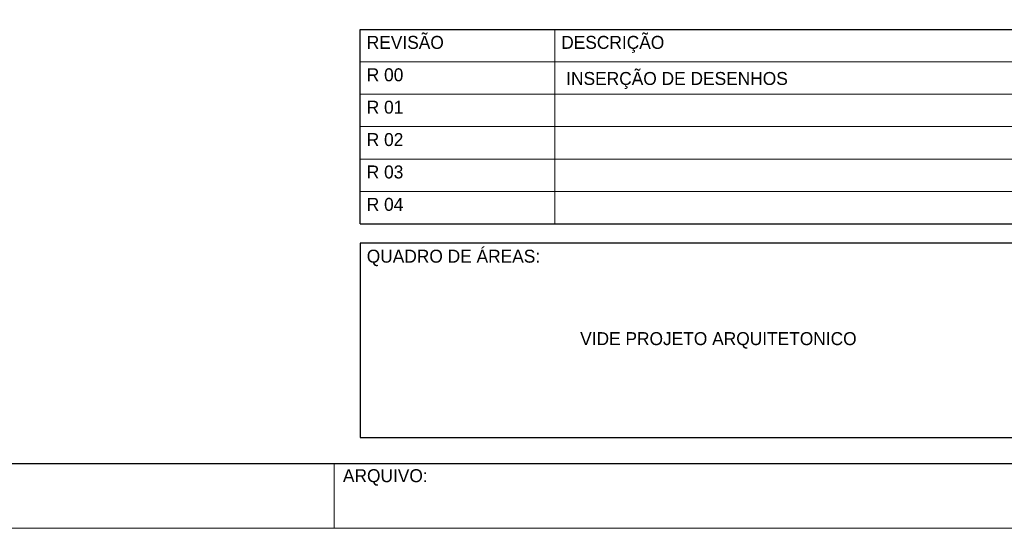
# Model space of a CAD drawing. Header units: millimetres. Extents: x -125 to 300, y 6 to 90.
# Tile 107 of 132: x 277 to 292, y 6 to 14. Entities that reach past the tile are written whole.
import ezdxf

# ---------------------------------------------------------------- set-up
doc = ezdxf.new("R2010")
doc.units = ezdxf.units.MM
doc.layers.get('0').update_dxf_attribs({"lineweight": 0})
doc.layers.add('Aux', color=7, linetype='Continuous', lineweight=5)
doc.layers.add('TEXTO', color=7, linetype='Continuous', lineweight=18)
doc.layers.add('MARGINT', color=7, linetype='Continuous')
doc.layers.add('Plano4', color=220, linetype='Continuous')

msp = doc.modelspace()

# ---------------------------------------------------------------- linework, layer by layer
at = {"color": 0}
for p, q in [((285.22485, 10.55596), (285.22485, 13.55932)), ((285.22485, 10.55596), (285.22485, 13.55932)), ((282.22128, 13.05872), (298.94116, 13.05872)), ((282.22128, 13.05872), (298.94116, 13.05872)), ((282.22128, 12.55813), (298.94116, 12.55813)), ((282.22128, 12.55813), (298.94116, 12.55813)), ((282.22128, 12.05753), (298.94116, 12.05753)), ((282.22128, 12.05753), (298.94116, 12.05753)), ((282.22128, 11.55694), (298.94116, 11.55694)), ((282.22128, 11.55694), (298.94116, 11.55694)), ((282.22128, 11.05634), (298.94116, 11.05634)), ((282.22128, 11.05634), (298.94116, 11.05634))]:
    msp.add_line(p, q, dxfattribs=at)
at = {"layer": 'Aux', "color": 0}
msp.add_line((281.82081, 6.85156), (281.82081, 5.85037), dxfattribs=at)
at = {"layer": 'Aux'}
msp.add_lwpolyline([(181.44284, 5.85156), (300.34283, 5.85156), (300.34283, 89.95156), (181.44284, 89.95156)], close=True, dxfattribs=at)
at = {"layer": 'MARGINT'}
msp.add_lwpolyline([(184.44283, 6.85151), (299.34164, 6.85156), (299.34164, 88.95156), (184.44283, 88.95151)], close=True, dxfattribs=at)
at = {"layer": 'Plano4', "color": 0}
for p, q in [((282.22128, 10.55596), (282.22128, 13.55932)), ((282.22128, 13.55932), (298.94116, 13.55932)), ((282.22128, 10.55596), (282.22128, 13.55932)), ((282.22128, 13.55932), (298.94116, 13.55932)), ((282.22128, 10.55596), (298.94116, 10.55596)), ((282.22128, 10.55596), (298.94116, 10.55596))]:
    msp.add_line(p, q, dxfattribs=at)
msp.add_lwpolyline([(293.26775, 10.2556), (282.22128, 10.2556), (282.22128, 7.25203), (293.26775, 7.25203)], close=True, dxfattribs=at)
msp.add_lwpolyline([(293.26775, 10.2556), (282.22128, 10.2556), (282.22128, 7.25203), (293.26775, 7.25203)], close=True, dxfattribs=at)

# ---------------------------------------------------------------- texts
at = {"layer": 'TEXTO', "color": 0}
for s, insert, char_height, width, attachment_point in [('REVISÃO', (282.32152, 13.45919), 0.200238, 9.1814042, 1), ('REVISÃO', (282.32152, 13.45919), 0.200238, 9.1814042, 1), ('DESCRIÇÃO', (285.32509, 13.45919), 0.200238, 9.1814042, 1), ('DESCRIÇÃO', (285.32509, 13.45919), 0.200238, 9.1814042, 1), ('R 00', (282.32152, 12.95849), 0.200238, 9.1814042, 1), ('INSERÇÃO DE DESENHOS ', (285.40237, 12.90121), 0.2002381, 9.1814042, 1), ('R 01', (282.32152, 12.45789), 0.200238, 9.1814042, 1), ('R 02', (282.32152, 11.95729), 0.200238, 9.1814042, 1), ('R 03', (282.32152, 11.4567), 0.200238, 9.1814042, 1), ('R 04', (282.32152, 10.9561), 0.200238, 9.1814042, 1), ('QUADRO DE ÁREAS:', (282.32152, 10.15537), 0.2002381, 9.1814042, 1), ('QUADRO DE ÁREAS:', (282.32152, 10.15537), 0.2002381, 9.1814042, 1), ('VIDE PROJETO ARQUITETONICO', (287.7526, 8.75382), 0.2002381, 10.4619127, 5), ('VIDE PROJETO ARQUITETONICO', (287.7526, 8.75382), 0.2002381, 10.4619127, 5), ('ARQUIVO:', (281.95362, 6.76375), 0.200238, 9.1814042, 1), ('ARQUIVO:', (281.95362, 6.76375), 0.200238, 9.1814042, 1)]:
    msp.add_mtext(s, dxfattribs=dict(at, insert=insert, char_height=char_height, width=width, attachment_point=attachment_point))

doc.saveas('drawing.dxf')
